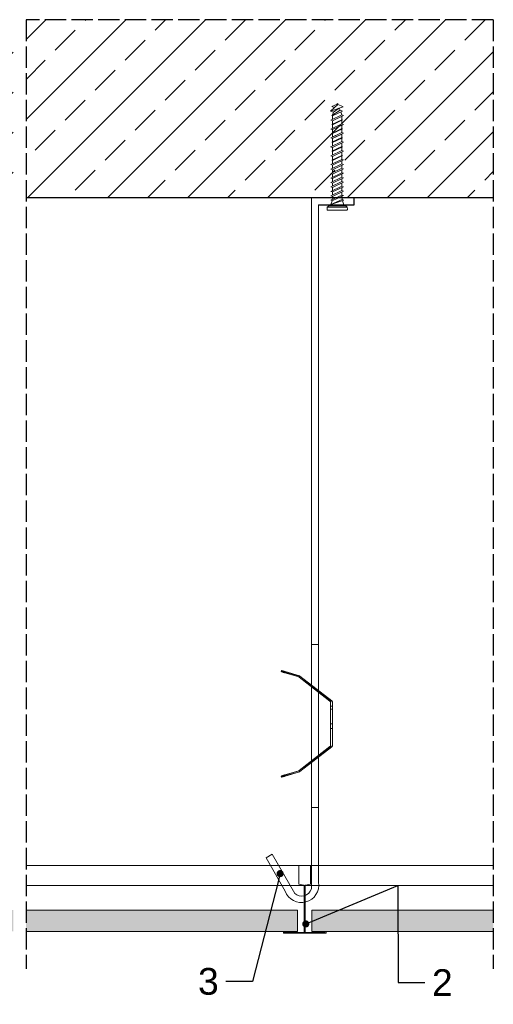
# Model space of a CAD drawing. Header units: millimetres. Extents: x 1837 to 3822, y 1456 to 2447.
# Tile 8 of 8: x 3466 to 3732, y 1895 to 2447. Entities that reach past the tile are written whole.
import ezdxf
from ezdxf import colors
from ezdxf.entities.mleader import LeaderData, LeaderLine
from ezdxf.math import Vec2, Vec3

# ---------------------------------------------------------------- set-up
doc = ezdxf.new("R2010")
doc.units = ezdxf.units.MM
doc.linetypes.add('ACAD_ISO02W100', pattern=[15, 12, -3])
for name, color, linetype, lineweight in [('_RIGIPS AKCESORIA', 7, 'Continuous', 18), ('_RIGIPS G-K', 7, 'Continuous', 25), ('_RIGIPS PROFIL', 7, 'Continuous', 9), ('_RIGIPS PŁYTA', 7, 'Continuous', 9), ('PRZERYWANA', 7, 'ACAD_ISO02W100', 25)]:
    doc.layers.add(name, color=color, linetype=linetype, lineweight=lineweight)
doc.styles.get("Standard").update_dxf_attribs({"font": 'arial.ttf'})

# ---------------------------------------------------------------- blocks, each defined once
blk = doc.blocks.new('T24')
at = {"layer": '_RIGIPS PROFIL'}
for p, q in [((302.61, -139.67), (302.61, -129.54)), ((302.81, -129.34), (308.91, -129.34)), ((309.11, -129.54), (309.11, -139.67)), ((305.45, -140.31), (302.78, -139.87)), ((305.61, -140.51), (305.61, -166.64)), ((306.11, -140.51), (306.11, -166.64)), ((308.95, -139.87), (306.28, -140.31)), ((293.86, -167.24), (293.86, -166.44)), ((293.96, -166.34), (294.86, -166.34)), ((293.96, -167.34), (317.76, -167.34)), ((294.36, -166.84), (305.41, -166.84)), ((306.31, -166.84), (317.36, -166.84)), ((317.76, -166.34), (316.86, -166.34)), ((317.86, -167.24), (317.86, -166.44))]:
    blk.add_line(p, q, dxfattribs=at)
for centre, radius, start, end in [((302.81, -129.54), 0.2, 90, 180), ((308.91, -129.54), 0.2, 0, 90), ((302.81, -139.67), 0.2, 180, 260.5377), ((305.41, -140.51), 0.2, 0, 80.5377), ((306.31, -140.51), 0.2, 99.4623, 180), ((308.91, -139.67), 0.2, 279.4623, 0), ((293.96, -166.44), 0.1, 90, 180), ((293.96, -167.24), 0.1, 180, 270), ((305.41, -166.64), 0.2, 270, 0), ((306.31, -166.64), 0.2, 180, 270), ((317.76, -166.44), 0.1, 0, 90), ((317.76, -167.24), 0.1, 270, 0)]:
    blk.add_arc(centre, radius, start, end, dxfattribs=at)
blk = doc.blocks.new('_Dot')
at = {"color": 0, "linetype": 'ByBlock', "lineweight": -2}
blk.add_line((-0.5, 0), (-1, 0), dxfattribs=at)
at = {"color": 0, "linetype": 'ByBlock', "const_width": 0.5}
blk.add_lwpolyline([(-0.25, 0, 1), (0.25, 0, 1)], format="xyb", close=True, dxfattribs=at)
blk = doc.blocks.new('kolek beton 65')
at = {"layer": '_RIGIPS AKCESORIA'}
for p, q in [((-125.3, -933.58), (-125.96, -934.72)), ((-122.91, -940.73), (-125.3, -933.58)), ((-122.93, -933.94), (-123.47, -935.41)), ((-120.25, -939.63), (-122.93, -933.94)), ((-120.48, -933.42), (-120.81, -934.33)), ((-117.51, -939.63), (-120.48, -933.42)), ((-117.93, -933.94), (-118.08, -934.33)), ((-115.25, -939.63), (-117.93, -933.94)), ((-115.48, -933.42), (-115.81, -934.33)), ((-112.51, -939.63), (-115.48, -933.42)), ((-112.93, -933.94), (-113.08, -934.33)), ((-110.25, -939.63), (-112.93, -933.94)), ((-110.48, -933.42), (-110.81, -934.33)), ((-110.48, -933.42), (-110.81, -934.33)), ((-107.51, -939.63), (-110.48, -933.42)), ((-107.93, -933.94), (-108.08, -934.33)), ((-105.25, -939.63), (-107.93, -933.94)), ((-105.48, -933.42), (-105.81, -934.33)), ((-102.51, -939.63), (-105.48, -933.42)), ((-102.93, -933.94), (-103.08, -934.33)), ((-100.25, -939.63), (-102.93, -933.94)), ((-100.48, -933.42), (-100.81, -934.33)), ((-97.51, -939.63), (-100.48, -933.42)), ((-97.93, -933.94), (-98.08, -934.33)), ((-95.25, -939.63), (-97.93, -933.94)), ((-95.48, -933.42), (-95.81, -934.33)), ((-92.51, -939.63), (-95.48, -933.42)), ((-92.98, -933.42), (-93.31, -934.33)), ((-90.01, -939.63), (-92.98, -933.42)), ((-90.48, -933.42), (-90.81, -934.33)), ((-87.51, -939.63), (-90.48, -933.42)), ((-87.98, -933.42), (-88.31, -934.33)), ((-85.01, -939.63), (-87.98, -933.42)), ((-85.48, -933.42), (-85.81, -934.33)), ((-82.51, -939.63), (-85.48, -933.42)), ((-82.98, -933.42), (-83.31, -934.33)), ((-80.01, -939.63), (-82.98, -933.42)), ((-80.48, -933.42), (-80.81, -934.33)), ((-77.51, -939.63), (-80.48, -933.42)), ((-77.98, -933.42), (-78.31, -934.33)), ((-75.01, -939.63), (-77.98, -933.42)), ((-75.47, -933.37), (-75.81, -934.33)), ((-75.47, -933.37), (-72.61, -939.89)), ((-72.91, -933.23), (-73.27, -934.2)), ((-70.43, -940.67), (-72.91, -933.23)), ((-68.91, -931.37), (-69.76, -932.23)), ((-69.76, -932.23), (-69.76, -941.73)), ((-67.81, -931.28), (-68.91, -931.37)), ((-68.91, -942.59), (-68.91, -931.37)), ((-67.26, -942.18), (-67.26, -931.78)), ((-126.91, -936.37), (-127.26, -936.98)), ((-126.9, -936.83), (-127.26, -936.98)), ((-126.72, -937.2), (-127.26, -936.98)), ((-127.02, -936.57), (-125.7, -939.37)), ((-125.41, -940.08), (-126.91, -936.37)), ((-126.69, -936.74), (-126.75, -936.77)), ((-125.96, -934.72), (-126.69, -936.74)), ((-126.69, -936.74), (-122.91, -940.73)), ((-124.89, -938.64), (-125.41, -940.08)), ((-123.47, -935.41), (-124.54, -935.85)), ((-122.3, -939.04), (-124.54, -935.85)), ((-123.47, -935.41), (-120.37, -939.96)), ((-122.3, -939.04), (-122.91, -940.73)), ((-120.86, -934.33), (-122.44, -934.98)), ((-120.86, -939.63), (-122.3, -939.04)), ((-120.81, -934.33), (-120.86, -934.33)), ((-120.6, -939.63), (-120.86, -939.63)), ((-117.85, -940.54), (-120.81, -934.33)), ((-120.25, -939.63), (-120.37, -939.96)), ((-118.28, -939.63), (-120.25, -939.63)), ((-118.08, -934.33), (-120.05, -934.33)), ((-118.08, -934.33), (-115.39, -940.02)), ((-117.51, -939.63), (-117.85, -940.54)), ((-115.81, -934.33), (-117.73, -934.33)), ((-115.58, -939.63), (-117.51, -939.63)), ((-112.85, -940.54), (-115.81, -934.33)), ((-115.25, -939.63), (-115.39, -940.02)), ((-113.28, -939.63), (-115.25, -939.63)), ((-113.08, -934.33), (-115.05, -934.33)), ((-113.08, -934.33), (-110.39, -940.02)), ((-112.51, -939.63), (-112.85, -940.54)), ((-110.81, -934.33), (-112.73, -934.33)), ((-110.6, -939.63), (-112.51, -939.63)), ((-108.28, -939.63), (-110.81, -934.33)), ((-107.85, -940.54), (-110.81, -934.33)), ((-110.25, -939.63), (-110.39, -940.02)), ((-108.28, -939.63), (-110.25, -939.63)), ((-108.08, -934.33), (-110.05, -934.33)), ((-107.51, -939.63), (-110.05, -934.33)), ((-108.08, -934.33), (-105.39, -940.02)), ((-107.51, -939.63), (-107.85, -940.54)), ((-107.51, -939.63), (-107.85, -940.54)), ((-105.81, -934.33), (-107.73, -934.33)), ((-105.6, -939.63), (-107.51, -939.63)), ((-102.85, -940.54), (-105.81, -934.33)), ((-105.25, -939.63), (-105.39, -940.02)), ((-103.28, -939.63), (-105.25, -939.63)), ((-103.08, -934.33), (-105.05, -934.33)), ((-103.08, -934.33), (-100.39, -940.02)), ((-102.51, -939.63), (-102.91, -940.73)), ((-100.81, -934.33), (-102.73, -934.33)), ((-100.6, -939.63), (-102.51, -939.63)), ((-97.85, -940.54), (-100.81, -934.33)), ((-100.25, -939.63), (-100.41, -940.08)), ((-98.28, -939.63), (-100.25, -939.63)), ((-98.08, -934.33), (-100.05, -934.33)), ((-98.08, -934.33), (-95.39, -940.02)), ((-97.51, -939.63), (-97.85, -940.54)), ((-95.81, -934.33), (-97.73, -934.33)), ((-95.6, -939.63), (-97.51, -939.63)), ((-92.85, -940.54), (-95.81, -934.33)), ((-95.25, -939.63), (-95.39, -940.02)), ((-93.28, -939.63), (-95.25, -939.63)), ((-93.31, -934.33), (-95.05, -934.33)), ((-90.35, -940.54), (-93.31, -934.33)), ((-92.51, -939.63), (-92.85, -940.54)), ((-90.81, -934.33), (-92.55, -934.33)), ((-90.78, -939.63), (-92.51, -939.63)), ((-87.85, -940.54), (-90.81, -934.33)), ((-90.01, -939.63), (-90.35, -940.54)), ((-88.31, -934.33), (-90.05, -934.33)), ((-88.28, -939.63), (-90.01, -939.63)), ((-85.35, -940.54), (-88.31, -934.33)), ((-87.51, -939.63), (-87.85, -940.54)), ((-85.81, -934.33), (-87.55, -934.33)), ((-85.78, -939.63), (-87.51, -939.63)), ((-82.85, -940.54), (-85.81, -934.33)), ((-85.01, -939.63), (-85.35, -940.54)), ((-83.31, -934.33), (-85.05, -934.33)), ((-83.28, -939.63), (-85.01, -939.63)), ((-80.35, -940.54), (-83.31, -934.33)), ((-82.51, -939.63), (-82.85, -940.54)), ((-80.81, -934.33), (-82.55, -934.33)), ((-80.78, -939.63), (-82.51, -939.63)), ((-77.85, -940.54), (-80.81, -934.33)), ((-80.01, -939.63), (-80.35, -940.54)), ((-80.05, -934.33), (-78.31, -934.33)), ((-78.28, -939.63), (-80.01, -939.63)), ((-75.35, -940.54), (-78.31, -934.33)), ((-77.51, -939.63), (-77.85, -940.54)), ((-75.81, -934.33), (-77.55, -934.33)), ((-77.51, -939.63), (-75.78, -939.63)), ((-72.85, -940.54), (-75.81, -934.33)), ((-75.01, -939.63), (-75.35, -940.54)), ((-73.27, -934.2), (-70.43, -940.67)), ((-72.61, -939.89), (-72.85, -940.54)), ((-68.91, -942.59), (-69.76, -941.73)), ((-67.81, -942.68), (-68.91, -942.59))]:
    blk.add_line(p, q, dxfattribs=at)
for centre, radius, start, end in [((-74.88, -924.33), 10, 282.9916, 297.2521), ((-70.76, -932.33), 1, 297.387, 0.1192), ((-67.76, -931.78), 0.5, 0, 95), ((-74.88, -924.33), 10, 269.0428, 279.2887), ((-74.88, -949.63), 10, 80.5289, 90.7633), ((-74.88, -949.63), 10, 62.7479, 76.8682), ((-70.76, -941.63), 1, 359.8807, 62.6128), ((-67.76, -942.18), 0.5, 265, 360)]:
    blk.add_arc(centre, radius, start, end, dxfattribs=at)

msp = doc.modelspace()

# ---------------------------------------------------------------- hatches: boundary and pattern name
at = {"layer": '_RIGIPS G-K'}
h = msp.add_hatch(dxfattribs=at)
h.set_pattern_fill('ANSI33', color=256, scale=5)
h.paths.add_polyline_path([(2106.392, 2447.443), (2106.392, 2347.443), (3461.901, 2347.443), (3461.901, 2447.443)])
h.paths.add_polyline_path([(3731.614, 2347.443), (3731.614, 2447.443), (3469.115, 2447.443), (3469.115, 2347.443)])
h.paths.add_polyline_path([(1836.678, 2447.443), (1836.678, 2347.443), (2099.178, 2347.443), (2099.178, 2447.443)])
at = {"layer": '_RIGIPS PŁYTA'}
h = msp.add_hatch(dxfattribs=at)
h.set_pattern_fill('DOTS', color=254, scale=0.5)
h.paths.add_polyline_path([(3461.901, 1947.558), (3312.104, 1947.558), (3312.104, 1935.558), (3461.901, 1935.558)])
h.paths.add_polyline_path([(3606.601, 1947.558), (3469.115, 1947.558), (3469.115, 1935.558), (3603.54, 1935.558)])
h.paths.add_polyline_path([(3621.672, 1947.558), (3606.601, 1947.558), (3603.54, 1935.558), (3621.672, 1935.558)])
h.paths.add_polyline_path([(3720.859, 1947.558), (3629.614, 1947.558), (3629.614, 1935.558), (3723.725, 1935.558)])
h.paths.add_polyline_path([(3731.614, 1935.558), (3731.614, 1947.558), (3720.859, 1947.558), (3723.725, 1935.558)])

# ---------------------------------------------------------------- linework, layer by layer
for p, q in [((3731.614, 2347.443), (3469.115, 2347.443)), ((3653.374, 2343.443), (3653.374, 2347.443)), ((3633.374, 2343.443), (3653.374, 2343.443))]:
    msp.add_line(p, q)
at = {"layer": '_RIGIPS AKCESORIA'}
for p, q in [((3629.371, 2347.443), (3629.371, 2005.185)), ((3633.371, 2343.443), (3633.371, 2005.185)), ((3629.374, 2096.745), (3629.371, 1959.443)), ((3633.388, 2096.745), (3633.372, 1963.175)), ((3633.371, 2005.185), (3629.37, 2005.185)), ((3603.908, 1976.889), (3607.372, 1978.889)), ((3614.711, 1958.175), (3603.908, 1976.889)), ((3620.041, 1956.943), (3607.372, 1978.889))]:
    msp.add_line(p, q, dxfattribs=at)
msp.add_lwpolyline([(3633.371, 2096.745), (3629.37, 2096.745)], close=True, dxfattribs=at)
for points in [[(3612.447, 2081.461), (3612.619, 2082.018)], [(3614.412, 2080.83), (3614.289, 2080.871), (3614.166, 2080.904), (3614.052, 2080.937), (3613.945, 2080.978), (3613.839, 2081.011), (3613.733, 2081.043), (3613.634, 2081.068), (3613.544, 2081.101), (3613.454, 2081.133), (3613.364, 2081.158), (3613.282, 2081.182), (3613.2, 2081.207), (3613.127, 2081.232), (3613.053, 2081.256), (3612.979, 2081.281), (3612.922, 2081.297), (3612.856, 2081.313), (3612.799, 2081.338), (3612.75, 2081.354), (3612.701, 2081.371), (3612.66, 2081.379), (3612.619, 2081.395), (3612.586, 2081.404), (3612.553, 2081.42), (3612.529, 2081.428), (3612.504, 2081.436), (3612.488, 2081.444), (3612.472, 2081.444), (3612.455, 2081.453), (3612.447, 2081.461), (3612.455, 2081.461), (3612.472, 2081.453), (3612.488, 2081.453), (3612.504, 2081.444), (3612.529, 2081.444), (3612.553, 2081.436), (3612.586, 2081.428), (3612.619, 2081.42), (3612.66, 2081.404), (3612.701, 2081.395), (3612.75, 2081.379), (3612.799, 2081.371), (3612.856, 2081.354), (3612.922, 2081.338), (3612.979, 2081.313), (3613.053, 2081.297), (3613.127, 2081.281), (3613.2, 2081.256), (3613.282, 2081.232), (3613.364, 2081.207), (3613.454, 2081.182), (3613.544, 2081.158), (3613.634, 2081.133), (3613.733, 2081.101), (3613.839, 2081.076), (3613.945, 2081.043), (3614.052, 2081.011), (3614.166, 2080.978), (3614.289, 2080.945), (3614.412, 2080.904), (3622.272, 2078.546), (3622.272, 2078.472)], [(3614.576, 2081.395), (3622.657, 2078.972), (3622.657, 2079.045), (3614.576, 2081.469), (3614.453, 2081.502), (3614.338, 2081.535), (3614.224, 2081.567), (3614.117, 2081.6), (3614.011, 2081.633), (3613.904, 2081.666), (3613.806, 2081.69), (3613.708, 2081.715), (3613.618, 2081.747), (3613.528, 2081.772), (3613.446, 2081.797), (3613.364, 2081.813), (3613.29, 2081.837), (3613.217, 2081.862), (3613.151, 2081.878), (3613.086, 2081.895), (3613.028, 2081.911), (3612.971, 2081.928), (3612.922, 2081.944), (3612.873, 2081.952), (3612.824, 2081.968), (3612.791, 2081.977), (3612.75, 2081.985), (3612.717, 2081.993), (3612.693, 2082.001), (3612.668, 2082.009), (3612.652, 2082.009), (3612.635, 2082.018), (3612.627, 2082.018), (3612.619, 2082.018), (3612.627, 2082.009), (3612.635, 2082.009), (3612.652, 2082.001), (3612.668, 2081.993), (3612.693, 2081.985), (3612.717, 2081.977), (3612.75, 2081.968), (3612.791, 2081.952), (3612.824, 2081.944), (3612.873, 2081.928), (3612.922, 2081.911), (3612.971, 2081.895), (3613.028, 2081.878), (3613.086, 2081.854), (3613.151, 2081.837), (3613.217, 2081.813), (3613.29, 2081.797), (3613.364, 2081.772), (3613.446, 2081.747), (3613.528, 2081.715), (3613.618, 2081.69), (3613.708, 2081.657), (3613.806, 2081.633), (3613.904, 2081.6), (3614.011, 2081.567), (3614.117, 2081.535), (3614.224, 2081.502), (3614.338, 2081.469), (3614.453, 2081.428), (3614.576, 2081.395)], [(3612.963, 2081.322), (3613.127, 2081.887)], [(3612.963, 2081.281), (3613.127, 2081.846)], [(3614.412, 2080.904), (3614.576, 2081.469)], [(3614.576, 2081.395), (3614.412, 2080.83), (3622.272, 2078.472)], [(3622.272, 2078.546), (3622.444, 2078.48), (3622.6, 2078.374)], [(3622.6, 2078.3), (3622.444, 2078.399), (3622.272, 2078.472)], [(3622.362, 2078.44), (3622.362, 2078.513)], [(3622.444, 2078.399), (3622.444, 2078.48)], [(3622.526, 2078.358), (3622.526, 2078.431)], [(3622.985, 2078.873), (3622.829, 2078.972), (3622.657, 2079.045)], [(3622.657, 2078.972), (3622.829, 2078.898), (3622.985, 2078.8)], [(3622.747, 2078.939), (3622.747, 2079.013)], [(3622.829, 2078.898), (3622.829, 2078.972)], [(3622.911, 2078.849), (3622.911, 2078.923)], [(3622.985, 2078.8), (3640.834, 2064.905), (3640.834, 2064.987), (3622.985, 2078.873), (3622.985, 2078.8)], [(3622.985, 2078.8), (3622.985, 2078.873)], [(3639.819, 2064.905), (3622.6, 2078.3), (3622.6, 2078.374), (3639.819, 2064.987), (3639.819, 2064.905)], [(3622.6, 2078.3), (3622.6, 2078.374)], [(3629.437, 2073.019), (3629.822, 2073.519)], [(3631.197, 2071.644), (3631.263, 2071.586), (3631.336, 2071.529), (3631.41, 2071.472), (3631.484, 2071.414), (3631.557, 2071.357), (3631.631, 2071.3), (3631.697, 2071.242), (3631.77, 2071.193), (3631.836, 2071.136), (3631.909, 2071.087), (3631.975, 2071.038), (3632.04, 2070.98), (3632.106, 2070.931), (3632.163, 2070.882), (3632.229, 2070.841), (3632.286, 2070.792), (3632.343, 2070.751), (3632.401, 2070.702), (3632.45, 2070.661), (3632.507, 2070.628), (3632.556, 2070.587), (3632.597, 2070.555), (3632.646, 2070.514), (3632.687, 2070.481), (3632.728, 2070.456), (3632.761, 2070.424), (3632.794, 2070.399), (3632.826, 2070.375), (3632.859, 2070.35), (3632.884, 2070.334), (3632.908, 2070.317), (3632.925, 2070.301), (3632.941, 2070.293), (3632.958, 2070.276), (3632.966, 2070.268), (3632.974, 2070.268), (3632.982, 2070.26), (3632.982, 2070.268), (3632.974, 2070.268), (3632.966, 2070.276), (3632.949, 2070.293), (3632.933, 2070.301), (3632.917, 2070.317), (3632.892, 2070.334), (3632.867, 2070.35), (3632.843, 2070.375), (3632.81, 2070.399), (3632.777, 2070.424), (3632.745, 2070.456), (3632.704, 2070.481), (3632.663, 2070.514), (3632.622, 2070.555), (3632.573, 2070.587), (3632.524, 2070.628), (3632.474, 2070.661), (3632.425, 2070.702), (3632.368, 2070.751), (3632.311, 2070.792), (3632.253, 2070.841), (3632.196, 2070.882), (3632.131, 2070.931), (3632.065, 2070.98), (3632, 2071.038), (3631.934, 2071.087), (3631.869, 2071.136), (3631.803, 2071.193), (3631.729, 2071.242), (3631.664, 2071.3), (3631.59, 2071.357), (3631.516, 2071.414), (3631.443, 2071.472), (3631.369, 2071.529), (3631.295, 2071.586), (3631.222, 2071.644), (3631.148, 2071.701), (3631.074, 2071.758), (3631.009, 2071.807), (3630.935, 2071.865), (3630.861, 2071.922), (3630.788, 2071.979), (3630.714, 2072.037), (3630.649, 2072.086), (3630.575, 2072.143), (3630.509, 2072.192), (3630.444, 2072.25), (3630.378, 2072.299), (3630.313, 2072.348), (3630.256, 2072.397), (3630.19, 2072.446), (3630.133, 2072.487), (3630.075, 2072.536), (3630.018, 2072.577), (3629.969, 2072.618), (3629.912, 2072.659), (3629.863, 2072.692), (3629.822, 2072.733), (3629.772, 2072.765), (3629.732, 2072.798), (3629.691, 2072.823), (3629.658, 2072.855), (3629.625, 2072.88), (3629.592, 2072.905), (3629.56, 2072.929), (3629.535, 2072.946), (3629.51, 2072.962), (3629.494, 2072.978), (3629.478, 2072.995), (3629.461, 2073.003), (3629.453, 2073.011), (3629.445, 2073.019), (3629.437, 2073.019), (3629.445, 2073.011), (3629.453, 2073.003), (3629.469, 2072.995), (3629.486, 2072.978), (3629.502, 2072.962), (3629.527, 2072.946), (3629.551, 2072.929), (3629.576, 2072.905), (3629.609, 2072.88), (3629.641, 2072.855), (3629.674, 2072.823), (3629.715, 2072.798), (3629.756, 2072.765), (3629.797, 2072.733), (3629.846, 2072.692), (3629.895, 2072.659), (3629.944, 2072.618), (3629.994, 2072.577), (3630.051, 2072.536), (3630.108, 2072.487), (3630.165, 2072.446), (3630.223, 2072.397), (3630.288, 2072.348), (3630.354, 2072.299), (3630.419, 2072.25), (3630.485, 2072.192), (3630.55, 2072.143), (3630.616, 2072.086), (3630.689, 2072.037), (3630.755, 2071.979), (3630.829, 2071.922), (3630.902, 2071.865), (3630.976, 2071.807), (3631.05, 2071.758), (3631.123, 2071.701), (3631.197, 2071.644)], [(3631.582, 2072.135), (3631.656, 2072.078), (3631.721, 2072.02), (3631.795, 2071.963), (3631.869, 2071.906), (3631.942, 2071.848), (3632.016, 2071.799), (3632.081, 2071.742), (3632.155, 2071.685), (3632.221, 2071.635), (3632.294, 2071.578), (3632.36, 2071.529), (3632.425, 2071.48), (3632.491, 2071.431), (3632.548, 2071.382), (3632.614, 2071.333), (3632.671, 2071.292), (3632.728, 2071.242), (3632.786, 2071.202), (3632.835, 2071.161), (3632.892, 2071.12), (3632.941, 2071.079), (3632.982, 2071.046), (3633.031, 2071.013), (3633.072, 2070.98), (3633.113, 2070.948), (3633.146, 2070.923), (3633.179, 2070.899), (3633.211, 2070.874), (3633.244, 2070.849), (3633.269, 2070.833), (3633.293, 2070.808), (3633.31, 2070.8), (3633.326, 2070.784), (3633.342, 2070.776), (3633.351, 2070.768), (3633.359, 2070.759), (3633.367, 2070.759), (3633.367, 2070.751), (3633.367, 2070.759), (3633.359, 2070.768), (3633.351, 2070.776), (3633.334, 2070.784), (3633.318, 2070.8), (3633.301, 2070.808), (3633.277, 2070.833), (3633.252, 2070.849), (3633.228, 2070.874), (3633.195, 2070.899), (3633.162, 2070.923), (3633.129, 2070.948), (3633.089, 2070.98), (3633.048, 2071.013), (3633.007, 2071.046), (3632.958, 2071.079), (3632.908, 2071.12), (3632.859, 2071.161), (3632.81, 2071.202), (3632.753, 2071.242), (3632.695, 2071.292), (3632.638, 2071.333), (3632.581, 2071.382), (3632.515, 2071.431), (3632.45, 2071.48), (3632.384, 2071.529), (3632.319, 2071.578), (3632.253, 2071.635), (3632.188, 2071.685), (3632.114, 2071.742), (3632.049, 2071.799), (3631.975, 2071.848), (3631.901, 2071.906), (3631.828, 2071.963), (3631.754, 2072.02), (3631.68, 2072.078), (3631.607, 2072.135), (3631.533, 2072.192), (3631.467, 2072.25), (3631.394, 2072.307), (3631.32, 2072.364), (3631.246, 2072.421), (3631.173, 2072.479), (3631.099, 2072.528), (3631.033, 2072.585), (3630.96, 2072.634), (3630.894, 2072.692), (3630.829, 2072.741), (3630.763, 2072.79), (3630.698, 2072.839), (3630.64, 2072.888), (3630.575, 2072.937), (3630.518, 2072.986), (3630.46, 2073.027), (3630.403, 2073.068), (3630.354, 2073.109), (3630.296, 2073.15), (3630.247, 2073.191), (3630.206, 2073.224), (3630.157, 2073.257), (3630.116, 2073.289), (3630.075, 2073.322), (3630.043, 2073.347), (3630.01, 2073.379), (3629.977, 2073.404), (3629.944, 2073.42), (3629.92, 2073.445), (3629.895, 2073.461), (3629.879, 2073.478), (3629.863, 2073.486), (3629.846, 2073.494), (3629.838, 2073.502), (3629.83, 2073.51), (3629.822, 2073.519), (3629.822, 2073.51), (3629.83, 2073.502), (3629.838, 2073.494), (3629.854, 2073.486), (3629.871, 2073.478), (3629.887, 2073.461), (3629.912, 2073.445), (3629.936, 2073.42), (3629.961, 2073.404), (3629.994, 2073.379), (3630.026, 2073.347), (3630.059, 2073.322), (3630.1, 2073.289), (3630.141, 2073.257), (3630.182, 2073.224), (3630.231, 2073.191), (3630.28, 2073.15), (3630.329, 2073.109), (3630.378, 2073.068), (3630.436, 2073.027), (3630.493, 2072.986), (3630.55, 2072.937), (3630.608, 2072.888), (3630.673, 2072.839), (3630.739, 2072.79), (3630.804, 2072.741), (3630.87, 2072.692), (3630.935, 2072.634), (3631.001, 2072.585), (3631.074, 2072.528), (3631.14, 2072.479), (3631.214, 2072.421), (3631.287, 2072.364), (3631.361, 2072.307), (3631.435, 2072.25), (3631.508, 2072.192), (3631.582, 2072.135)], [(3631.205, 2071.652), (3631.59, 2072.151)], [(3631.205, 2071.627), (3631.59, 2072.127)], [(3632.982, 2070.26), (3633.367, 2070.751)], [(3639.819, 2064.987), (3639.983, 2064.823), (3640.105, 2064.627), (3640.179, 2064.406), (3640.212, 2064.176)], [(3640.212, 2064.103), (3640.179, 2064.332), (3640.105, 2064.553), (3639.983, 2064.75), (3639.819, 2064.905)], [(3639.983, 2064.75), (3639.983, 2064.823)], [(3640.105, 2064.553), (3640.105, 2064.627)], [(3640.179, 2064.332), (3640.179, 2064.406)], [(3640.212, 2040.063), (3640.212, 2064.103), (3640.212, 2064.176), (3640.212, 2040.145), (3640.212, 2040.063)], [(3640.212, 2064.103), (3640.212, 2064.176)], [(3640.212, 2060.32), (3640.212, 2060.721), (3640.212, 2061.114), (3640.212, 2061.483), (3640.212, 2061.826), (3640.212, 2062.129), (3640.212, 2062.391), (3640.212, 2062.596), (3640.212, 2062.752), (3640.212, 2062.85), (3640.212, 2062.874), (3640.212, 2062.85), (3640.212, 2062.752), (3640.212, 2062.596), (3640.212, 2062.391), (3640.212, 2062.129), (3640.212, 2061.826), (3640.212, 2061.483), (3640.212, 2061.114), (3640.212, 2060.721), (3640.212, 2060.32), (3641.227, 2060.32)], [(3640.212, 2060.32), (3640.212, 2060.721), (3640.212, 2061.114), (3640.212, 2061.483), (3640.212, 2061.826), (3640.212, 2062.129), (3640.212, 2062.391), (3640.212, 2062.596), (3640.212, 2062.752), (3640.212, 2062.85), (3640.212, 2062.874), (3640.212, 2062.85), (3640.212, 2062.752), (3640.212, 2062.596), (3640.212, 2062.391), (3640.212, 2062.129), (3640.212, 2061.826), (3640.212, 2061.483), (3640.212, 2061.114), (3640.212, 2060.721), (3640.212, 2060.32), (3641.227, 2060.32)], [(3641.227, 2062.129), (3640.212, 2062.129), (3641.227, 2062.129)], [(3641.227, 2062.129), (3640.212, 2062.129), (3641.227, 2062.129)], [(3641.227, 2064.176), (3641.203, 2064.406), (3641.129, 2064.627), (3641.006, 2064.823), (3640.834, 2064.987)], [(3640.834, 2064.905), (3641.006, 2064.75), (3641.129, 2064.553), (3641.203, 2064.332), (3641.227, 2064.103)], [(3641.006, 2064.75), (3641.006, 2064.823)], [(3641.129, 2064.553), (3641.129, 2064.627)], [(3641.203, 2064.332), (3641.203, 2064.406)], [(3641.227, 2064.103), (3641.227, 2040.063), (3641.227, 2040.145), (3641.227, 2064.176), (3641.227, 2064.103)], [(3641.227, 2064.103), (3641.227, 2064.176)], [(3640.212, 2058.764), (3640.212, 2058.412), (3640.212, 2058.068), (3640.212, 2057.741), (3640.212, 2057.454), (3640.212, 2057.2), (3640.212, 2056.996), (3640.212, 2056.848), (3640.212, 2056.75), (3640.212, 2056.725), (3640.212, 2056.75), (3640.212, 2056.848), (3640.212, 2056.996), (3640.212, 2057.2), (3640.212, 2057.454), (3640.212, 2057.741), (3640.212, 2058.068), (3640.212, 2058.412), (3640.212, 2058.764), (3640.212, 2059.124), (3640.212, 2059.468), (3640.212, 2059.788), (3640.212, 2060.082), (3640.212, 2060.336), (3640.212, 2060.541), (3640.212, 2060.688), (3640.212, 2060.778), (3640.212, 2060.811), (3640.212, 2060.778), (3640.212, 2060.688), (3640.212, 2060.541), (3640.212, 2060.336), (3640.212, 2060.082), (3640.212, 2059.788), (3640.212, 2059.468), (3640.212, 2059.124), (3640.212, 2058.764)], [(3640.212, 2054.662), (3640.212, 2054.597), (3640.212, 2054.466), (3640.212, 2054.277), (3640.212, 2054.04), (3640.212, 2053.753), (3640.212, 2053.426), (3640.212, 2053.065), (3640.212, 2052.689), (3640.212, 2052.288), (3640.212, 2051.895), (3640.212, 2051.502), (3640.212, 2051.117), (3640.212, 2050.765), (3640.212, 2050.445), (3640.212, 2050.167), (3640.212, 2049.93), (3640.212, 2049.758), (3640.212, 2049.635), (3640.212, 2049.569), (3640.212, 2049.577), (3640.212, 2049.643), (3640.212, 2049.766), (3640.212, 2049.946), (3640.212, 2050.183), (3640.212, 2050.462), (3640.212, 2050.789), (3640.212, 2051.141), (3640.212, 2051.526), (3640.212, 2051.919), (3640.212, 2052.32), (3640.212, 2052.713), (3640.212, 2053.09), (3640.212, 2053.45), (3640.212, 2053.778), (3640.212, 2054.056), (3640.212, 2054.294), (3640.212, 2054.474), (3640.212, 2054.605), (3640.212, 2054.67)], [(3640.212, 2052.132), (3641.227, 2052.132)], [(3640.212, 2052.108), (3641.227, 2052.108)], [(3641.227, 2051.886), (3641.227, 2051.485), (3641.227, 2051.1), (3641.227, 2050.724), (3641.227, 2050.372), (3641.227, 2050.044), (3641.227, 2049.766), (3641.227, 2049.52), (3641.227, 2049.332), (3641.227, 2049.193), (3641.227, 2049.103), (3641.227, 2049.078), (3641.227, 2049.103), (3641.227, 2049.193), (3641.227, 2049.332), (3641.227, 2049.52), (3641.227, 2049.766), (3641.227, 2050.044), (3641.227, 2050.372), (3641.227, 2050.724), (3641.227, 2051.1), (3641.227, 2051.485), (3641.227, 2051.886), (3641.227, 2052.288), (3641.227, 2052.681), (3641.227, 2053.057), (3641.227, 2053.409), (3641.227, 2053.729), (3641.227, 2054.015), (3641.227, 2054.253), (3641.227, 2054.449), (3641.227, 2054.588), (3641.227, 2054.67), (3641.227, 2054.703), (3641.227, 2054.67), (3641.227, 2054.588), (3641.227, 2054.449), (3641.227, 2054.253), (3641.227, 2054.015), (3641.227, 2053.729), (3641.227, 2053.409), (3641.227, 2053.057), (3641.227, 2052.681), (3641.227, 2052.288), (3641.227, 2051.886)], [(3641.227, 2054.662), (3641.227, 2054.67), (3641.227, 2054.605), (3641.227, 2054.474), (3641.227, 2054.294), (3641.227, 2054.056), (3641.227, 2053.778), (3641.227, 2053.45), (3641.227, 2053.09), (3641.227, 2052.713), (3641.227, 2052.32), (3641.227, 2051.919), (3641.227, 2051.526), (3641.227, 2051.141), (3641.227, 2050.789), (3641.227, 2050.462), (3641.227, 2050.183), (3641.227, 2049.946), (3641.227, 2049.766), (3641.227, 2049.643), (3641.227, 2049.577), (3641.227, 2049.569), (3641.227, 2049.635), (3641.227, 2049.758), (3641.227, 2049.93), (3641.227, 2050.167), (3641.227, 2050.445), (3641.227, 2050.765), (3641.227, 2051.117), (3641.227, 2051.502), (3641.227, 2051.895), (3641.227, 2052.288), (3641.227, 2052.689), (3641.227, 2053.065), (3641.227, 2053.426), (3641.227, 2053.753), (3641.227, 2054.04), (3641.227, 2054.277), (3641.227, 2054.466), (3641.227, 2054.597), (3641.227, 2054.662)], [(3640.212, 2049.569), (3641.227, 2049.569)], [(3640.212, 2045.475), (3640.212, 2045.123), (3640.212, 2044.779), (3640.212, 2044.452), (3640.212, 2044.165), (3640.212, 2043.912), (3640.212, 2043.707), (3640.212, 2043.559), (3640.212, 2043.461), (3640.212, 2043.428), (3640.212, 2043.461), (3640.212, 2043.559), (3640.212, 2043.707), (3640.212, 2043.912), (3640.212, 2044.165), (3640.212, 2044.452), (3640.212, 2044.779), (3640.212, 2045.123), (3640.212, 2045.475), (3640.212, 2045.836), (3640.212, 2046.18), (3640.212, 2046.499), (3640.212, 2046.794), (3640.212, 2047.039), (3640.212, 2047.244), (3640.212, 2047.4), (3640.212, 2047.49), (3640.212, 2047.522), (3640.212, 2047.49), (3640.212, 2047.4), (3640.212, 2047.244), (3640.212, 2047.039), (3640.212, 2046.794), (3640.212, 2046.499), (3640.212, 2046.18), (3640.212, 2045.836), (3640.212, 2045.475)], [(3639.819, 2039.335), (3639.983, 2039.498), (3640.105, 2039.695), (3640.179, 2039.908), (3640.212, 2040.145)], [(3640.212, 2040.063), (3640.179, 2039.834), (3640.105, 2039.621), (3639.983, 2039.425), (3639.819, 2039.261)], [(3640.179, 2039.834), (3640.179, 2039.908)], [(3640.212, 2040.063), (3640.212, 2040.145)], [(3641.227, 2040.145), (3641.203, 2039.908), (3641.129, 2039.695), (3641.006, 2039.498), (3640.834, 2039.335)], [(3640.834, 2039.261), (3641.006, 2039.425), (3641.129, 2039.621), (3641.203, 2039.834), (3641.227, 2040.063)], [(3641.203, 2039.834), (3641.203, 2039.908)], [(3641.227, 2040.063), (3641.227, 2040.145)], [(3622.6, 2025.866), (3639.819, 2039.261), (3639.819, 2039.335), (3622.6, 2025.939), (3622.6, 2025.866)], [(3640.834, 2039.261), (3622.985, 2025.374), (3622.985, 2025.448), (3640.834, 2039.335), (3640.834, 2039.261)], [(3639.983, 2039.425), (3639.983, 2039.498)], [(3640.105, 2039.621), (3640.105, 2039.695)], [(3641.006, 2039.425), (3641.006, 2039.498)], [(3641.129, 2039.621), (3641.129, 2039.695)], [(3631.197, 2032.596), (3631.123, 2032.547), (3631.05, 2032.49), (3630.976, 2032.432), (3630.902, 2032.375), (3630.829, 2032.318), (3630.755, 2032.26), (3630.689, 2032.203), (3630.616, 2032.154), (3630.55, 2032.097), (3630.485, 2032.047), (3630.419, 2031.99), (3630.354, 2031.941), (3630.288, 2031.892), (3630.223, 2031.843), (3630.165, 2031.794), (3630.108, 2031.753), (3630.051, 2031.703), (3629.994, 2031.663), (3629.944, 2031.622), (3629.895, 2031.581), (3629.846, 2031.548), (3629.797, 2031.507), (3629.756, 2031.474), (3629.715, 2031.441), (3629.674, 2031.417), (3629.641, 2031.384), (3629.609, 2031.36), (3629.576, 2031.335), (3629.551, 2031.31), (3629.527, 2031.294), (3629.502, 2031.278), (3629.486, 2031.261), (3629.469, 2031.245), (3629.453, 2031.237), (3629.445, 2031.229), (3629.437, 2031.22), (3629.445, 2031.22), (3629.453, 2031.229), (3629.461, 2031.237), (3629.478, 2031.245), (3629.494, 2031.261), (3629.51, 2031.278), (3629.535, 2031.294), (3629.56, 2031.31), (3629.592, 2031.335), (3629.625, 2031.36), (3629.658, 2031.384), (3629.691, 2031.417), (3629.732, 2031.441), (3629.772, 2031.474), (3629.822, 2031.507), (3629.863, 2031.548), (3629.912, 2031.581), (3629.969, 2031.622), (3630.018, 2031.663), (3630.075, 2031.703), (3630.133, 2031.753), (3630.19, 2031.794), (3630.256, 2031.843), (3630.313, 2031.892), (3630.378, 2031.941), (3630.444, 2031.99), (3630.509, 2032.047), (3630.575, 2032.097), (3630.649, 2032.154), (3630.714, 2032.203), (3630.788, 2032.26), (3630.861, 2032.318), (3630.935, 2032.375), (3631.009, 2032.432), (3631.074, 2032.49), (3631.148, 2032.547), (3631.222, 2032.596), (3631.295, 2032.653), (3631.369, 2032.711), (3631.443, 2032.768), (3631.516, 2032.825), (3631.59, 2032.883), (3631.664, 2032.94), (3631.729, 2032.997), (3631.803, 2033.046), (3631.869, 2033.104), (3631.934, 2033.153), (3632, 2033.21), (3632.065, 2033.259), (3632.131, 2033.308), (3632.196, 2033.357), (3632.253, 2033.398), (3632.311, 2033.447), (3632.368, 2033.488), (3632.425, 2033.538), (3632.474, 2033.579), (3632.524, 2033.619), (3632.573, 2033.652), (3632.622, 2033.693), (3632.663, 2033.726), (3632.704, 2033.759), (3632.745, 2033.783), (3632.777, 2033.816), (3632.81, 2033.841), (3632.843, 2033.865), (3632.867, 2033.89), (3632.892, 2033.906), (3632.917, 2033.922), (3632.933, 2033.939), (3632.949, 2033.955), (3632.966, 2033.963), (3632.974, 2033.972), (3632.982, 2033.98), (3632.974, 2033.98), (3632.966, 2033.972), (3632.958, 2033.963), (3632.941, 2033.955), (3632.925, 2033.939), (3632.908, 2033.922), (3632.884, 2033.906), (3632.859, 2033.89), (3632.826, 2033.865), (3632.794, 2033.841), (3632.761, 2033.816), (3632.728, 2033.783), (3632.687, 2033.759), (3632.646, 2033.726), (3632.597, 2033.693), (3632.556, 2033.652), (3632.507, 2033.619), (3632.45, 2033.579), (3632.401, 2033.538), (3632.343, 2033.488), (3632.286, 2033.447), (3632.229, 2033.398), (3632.163, 2033.357), (3632.106, 2033.308), (3632.04, 2033.259), (3631.975, 2033.21), (3631.909, 2033.153), (3631.836, 2033.104), (3631.77, 2033.046), (3631.697, 2032.997), (3631.631, 2032.94), (3631.557, 2032.883), (3631.484, 2032.825), (3631.41, 2032.768), (3631.336, 2032.711), (3631.263, 2032.653), (3631.197, 2032.596)], [(3629.437, 2031.22), (3629.822, 2030.721)], [(3631.582, 2032.105), (3631.508, 2032.047), (3631.435, 2031.99), (3631.361, 2031.933), (3631.287, 2031.875), (3631.214, 2031.818), (3631.14, 2031.769), (3631.074, 2031.712), (3631.001, 2031.654), (3630.935, 2031.605), (3630.87, 2031.548), (3630.804, 2031.499), (3630.739, 2031.45), (3630.673, 2031.401), (3630.608, 2031.351), (3630.55, 2031.302), (3630.493, 2031.253), (3630.436, 2031.212), (3630.378, 2031.171), (3630.329, 2031.13), (3630.28, 2031.089), (3630.231, 2031.048), (3630.182, 2031.016), (3630.141, 2030.983), (3630.1, 2030.95), (3630.059, 2030.917), (3630.026, 2030.893), (3629.994, 2030.86), (3629.961, 2030.844), (3629.936, 2030.819), (3629.912, 2030.795), (3629.887, 2030.778), (3629.871, 2030.77), (3629.854, 2030.754), (3629.838, 2030.746), (3629.83, 2030.737), (3629.822, 2030.729), (3629.822, 2030.721), (3629.83, 2030.729), (3629.838, 2030.737), (3629.846, 2030.746), (3629.863, 2030.754), (3629.879, 2030.77), (3629.895, 2030.778), (3629.92, 2030.795), (3629.944, 2030.819), (3629.977, 2030.844), (3630.01, 2030.86), (3630.043, 2030.893), (3630.075, 2030.917), (3630.116, 2030.95), (3630.157, 2030.983), (3630.206, 2031.016), (3630.247, 2031.048), (3630.296, 2031.089), (3630.354, 2031.13), (3630.403, 2031.171), (3630.46, 2031.212), (3630.518, 2031.253), (3630.575, 2031.302), (3630.64, 2031.351), (3630.698, 2031.401), (3630.763, 2031.45), (3630.829, 2031.499), (3630.894, 2031.548), (3630.96, 2031.605), (3631.033, 2031.654), (3631.099, 2031.712), (3631.173, 2031.769), (3631.246, 2031.818), (3631.32, 2031.875), (3631.394, 2031.933), (3631.467, 2031.99), (3631.533, 2032.047), (3631.607, 2032.105), (3631.68, 2032.162), (3631.754, 2032.219), (3631.828, 2032.277), (3631.901, 2032.334), (3631.975, 2032.391), (3632.049, 2032.44), (3632.114, 2032.498), (3632.188, 2032.555), (3632.253, 2032.604), (3632.319, 2032.661), (3632.384, 2032.711), (3632.45, 2032.76), (3632.515, 2032.809), (3632.581, 2032.858), (3632.638, 2032.907), (3632.695, 2032.956), (3632.753, 2032.997), (3632.81, 2033.038), (3632.859, 2033.079), (3632.908, 2033.12), (3632.958, 2033.161), (3633.007, 2033.194), (3633.048, 2033.226), (3633.089, 2033.259), (3633.129, 2033.292), (3633.162, 2033.316), (3633.195, 2033.341), (3633.228, 2033.366), (3633.252, 2033.39), (3633.277, 2033.407), (3633.301, 2033.431), (3633.318, 2033.439), (3633.334, 2033.456), (3633.351, 2033.464), (3633.359, 2033.472), (3633.367, 2033.48), (3633.367, 2033.488), (3633.367, 2033.48), (3633.359, 2033.48), (3633.351, 2033.472), (3633.342, 2033.464), (3633.326, 2033.456), (3633.31, 2033.439), (3633.293, 2033.431), (3633.269, 2033.407), (3633.244, 2033.39), (3633.211, 2033.366), (3633.179, 2033.341), (3633.146, 2033.316), (3633.113, 2033.292), (3633.072, 2033.259), (3633.031, 2033.226), (3632.982, 2033.194), (3632.941, 2033.161), (3632.892, 2033.12), (3632.835, 2033.079), (3632.786, 2033.038), (3632.728, 2032.997), (3632.671, 2032.956), (3632.614, 2032.907), (3632.548, 2032.858), (3632.491, 2032.809), (3632.425, 2032.76), (3632.36, 2032.711), (3632.294, 2032.661), (3632.221, 2032.604), (3632.155, 2032.555), (3632.081, 2032.498), (3632.016, 2032.44), (3631.942, 2032.391), (3631.869, 2032.334), (3631.795, 2032.277), (3631.721, 2032.219), (3631.656, 2032.162), (3631.582, 2032.105)], [(3631.205, 2032.612), (3631.59, 2032.113)], [(3631.205, 2032.588), (3631.59, 2032.088)], [(3632.982, 2033.98), (3633.367, 2033.488)], [(3614.412, 2023.336), (3614.289, 2023.303), (3614.166, 2023.27), (3614.052, 2023.237), (3613.945, 2023.205), (3613.839, 2023.172), (3613.733, 2023.139), (3613.634, 2023.114), (3613.544, 2023.082), (3613.454, 2023.057), (3613.364, 2023.033), (3613.282, 2023.008), (3613.2, 2022.983), (3613.127, 2022.967), (3613.053, 2022.943), (3612.979, 2022.926), (3612.922, 2022.91), (3612.856, 2022.893), (3612.799, 2022.877), (3612.75, 2022.861), (3612.701, 2022.844), (3612.66, 2022.836), (3612.619, 2022.828), (3612.586, 2022.82), (3612.553, 2022.812), (3612.529, 2022.803), (3612.504, 2022.795), (3612.488, 2022.795), (3612.472, 2022.787), (3612.455, 2022.787), (3612.447, 2022.787), (3612.455, 2022.787), (3612.455, 2022.795), (3612.472, 2022.795), (3612.488, 2022.803), (3612.504, 2022.812), (3612.529, 2022.82), (3612.553, 2022.828), (3612.586, 2022.836), (3612.619, 2022.852), (3612.66, 2022.861), (3612.701, 2022.877), (3612.75, 2022.893), (3612.799, 2022.91), (3612.856, 2022.926), (3612.922, 2022.943), (3612.979, 2022.967), (3613.053, 2022.992), (3613.127, 2023.008), (3613.2, 2023.033), (3613.282, 2023.057), (3613.364, 2023.09), (3613.454, 2023.114), (3613.544, 2023.139), (3613.634, 2023.172), (3613.733, 2023.205), (3613.839, 2023.237), (3613.945, 2023.27), (3614.052, 2023.303), (3614.166, 2023.336), (3614.289, 2023.376), (3614.412, 2023.409)], [(3614.576, 2022.779), (3614.412, 2023.336), (3622.272, 2025.694), (3622.272, 2025.767), (3614.412, 2023.409)], [(3614.412, 2023.409), (3614.576, 2022.852)], [(3614.576, 2022.852), (3622.657, 2025.276), (3622.657, 2025.202), (3622.829, 2025.268), (3622.985, 2025.374)], [(3614.576, 2022.779), (3622.657, 2025.202)], [(3622.272, 2025.767), (3622.444, 2025.841), (3622.6, 2025.939)], [(3622.6, 2025.866), (3622.444, 2025.767), (3622.272, 2025.694)], [(3622.362, 2025.726), (3622.362, 2025.8)], [(3622.444, 2025.767), (3622.444, 2025.841)], [(3622.526, 2025.816), (3622.526, 2025.89)], [(3622.6, 2025.866), (3622.6, 2025.939)], [(3622.985, 2025.448), (3622.829, 2025.35), (3622.657, 2025.276)], [(3622.747, 2025.235), (3622.747, 2025.309)], [(3622.829, 2025.268), (3622.829, 2025.35)], [(3622.911, 2025.317), (3622.911, 2025.391)], [(3622.985, 2025.374), (3622.985, 2025.448)], [(3612.447, 2022.787), (3612.619, 2022.222)], [(3614.576, 2022.852), (3614.453, 2022.812), (3614.338, 2022.779), (3614.224, 2022.738), (3614.117, 2022.705), (3614.011, 2022.672), (3613.904, 2022.64), (3613.806, 2022.615), (3613.708, 2022.582), (3613.618, 2022.55), (3613.528, 2022.525), (3613.446, 2022.5), (3613.364, 2022.476), (3613.29, 2022.451), (3613.217, 2022.427), (3613.151, 2022.402), (3613.086, 2022.386), (3613.028, 2022.369), (3612.971, 2022.345), (3612.922, 2022.328), (3612.873, 2022.312), (3612.824, 2022.304), (3612.791, 2022.288), (3612.75, 2022.279), (3612.717, 2022.263), (3612.693, 2022.255), (3612.668, 2022.247), (3612.652, 2022.238), (3612.635, 2022.238), (3612.627, 2022.23), (3612.619, 2022.23), (3612.619, 2022.222), (3612.627, 2022.222), (3612.635, 2022.23), (3612.652, 2022.23), (3612.668, 2022.238), (3612.693, 2022.238), (3612.717, 2022.247), (3612.75, 2022.255), (3612.791, 2022.263), (3612.824, 2022.279), (3612.873, 2022.288), (3612.922, 2022.304), (3612.971, 2022.312), (3613.028, 2022.328), (3613.086, 2022.345), (3613.151, 2022.369), (3613.217, 2022.386), (3613.29, 2022.402), (3613.364, 2022.427), (3613.446, 2022.451), (3613.528, 2022.476), (3613.618, 2022.5), (3613.708, 2022.525), (3613.806, 2022.55), (3613.904, 2022.582), (3614.011, 2022.607), (3614.117, 2022.64), (3614.224, 2022.672), (3614.338, 2022.705), (3614.453, 2022.738), (3614.576, 2022.779)], [(3612.963, 2022.959), (3613.127, 2022.402)], [(3612.963, 2022.918), (3613.127, 2022.361)]]:
    msp.add_lwpolyline(points, dxfattribs=at)
for centre, radius, start, end in [((3623.814, 1961.524), 9.699, 200.19809, 9.7997), ((3623.912, 1961.158), 5.722, 227.43539, 342.56245)]:
    msp.add_arc(centre, radius, start, end, dxfattribs=at)
at = {"layer": '_RIGIPS PROFIL'}
for p, q in [((3469.115, 1972.558), (3731.614, 1972.558)), ((3469.115, 1961.388), (3625.393, 1961.388)), ((3625.893, 1961.388), (3731.614, 1961.388))]:
    msp.add_line(p, q, dxfattribs=at)
at = {"layer": '_RIGIPS PŁYTA'}
for p, q in [((3621.672, 1947.558), (3469.115, 1947.558)), ((3621.672, 1947.558), (3621.672, 1935.558)), ((3629.614, 1947.558), (3731.614, 1947.558)), ((3629.614, 1947.558), (3629.614, 1935.558)), ((3621.672, 1935.558), (3469.115, 1935.558)), ((3629.614, 1935.558), (3731.614, 1935.558))]:
    msp.add_line(p, q, dxfattribs=at)
at = {"layer": 'PRZERYWANA'}
for p, q in [((3731.614, 2447.443), (3469.115, 2447.443)), ((3469.115, 2447.443), (3469.115, 1914.558)), ((3731.614, 2447.443), (3731.614, 1914.558))]:
    msp.add_line(p, q, dxfattribs=at)

# ---------------------------------------------------------------- block references
at = {"layer": '_RIGIPS AKCESORIA', "rotation": 270}
msp.add_blockref('kolek beton 65', (4580.903, 2273.209), dxfattribs=at)
at = {"layer": '_RIGIPS PROFIL'}
msp.add_blockref('T24', (3319.781, 2101.897), dxfattribs=at)

# ---------------------------------------------------------------- leaders
at = {"layer": '_RIGIPS G-K'}
ml = msp.add_multileader_mtext('Standard', dxfattribs=at)
ml.set_content('3', color=256)
ml.set_leader_properties()
ml.set_arrow_properties(name='DOT')
ml.build(insert=Vec2(0, 0))
ml.multileader.update_dxf_attribs({"dogleg_length": 15})
ctx = ml.context
ctx.base_point, ctx.char_height, ctx.landing_gap_size, ctx.plane_origin = Vec3(3563.548, 1907.443), 15, 4, Vec3(3631.367, 2038.052)
ctx.text_align_type = 2
notes = []
notes.append((ctx, [(0, (1, 1, 0), (3596.37, 1907.443), (-1, 0), 15, [(0, [(3611.826, 1968.044)], 0, [])])]))
ctx.mtext.insert, ctx.mtext.alignment, ctx.mtext.flow_direction = Vec3(3577.37, 1915.076), 3, 5
ml = msp.add_multileader_mtext('Standard', dxfattribs=at)
ml.set_content('2', color=256)
ml.set_leader_properties()
ml.set_arrow_properties(name='DOT')
ml.build(insert=Vec2(0, 0))
ml.multileader.update_dxf_attribs({"dogleg_length": 15})
ctx = ml.context
ctx.base_point, ctx.char_height, ctx.landing_gap_size, ctx.plane_origin = Vec3(3693.142, 1906.856), 15, 4, Vec3(3599.52, 2037.465)
notes.append((ctx, [(0, (1, 1, 0), (3678.142, 1906.856), (1, 0), 15, [(1, [(3626.241, 1939.791), (3678.042, 1961.388)], 0, [])])]))
ctx.mtext.insert, ctx.mtext.flow_direction = Vec3(3697.142, 1914.356), 5
for ctx, leaders in notes:
    for number, flags, end, landing, length, lines in leaders:
        leader = LeaderData()
        leader.index, (leader.has_last_leader_line, leader.has_dogleg_vector, leader.attachment_direction) = number, flags
        leader.last_leader_point, leader.dogleg_vector, leader.dogleg_length = Vec3(end), Vec3(landing), length
        for number, points, colour, breaks in lines:
            line = LeaderLine()
            line.index, line.vertices, line.color, line.breaks = number, Vec3.list(points), colors.encode_raw_color(colour), breaks
            leader.lines.append(line)
        ctx.leaders.append(leader)

doc.saveas('drawing.dxf')
